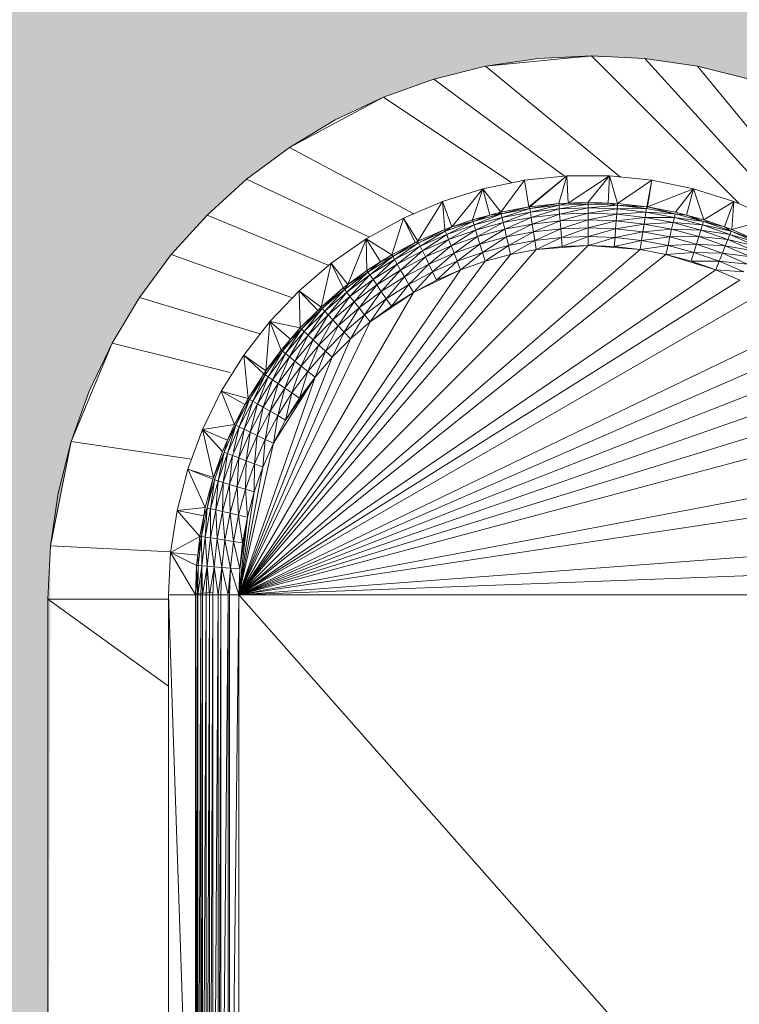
# Model space of a CAD drawing. Header units: metres. Extents: x 10.2 to 107.4, y -18.3 to 5.6.
# Tile 10 of 256: x 13.2045 to 13.2872, y 2.3475 to 2.4607. Entities that reach past the tile are written whole.
import ezdxf

# ---------------------------------------------------------------- set-up
doc = ezdxf.new("R2010")
doc.units = ezdxf.units.M
doc.layers.add('E-LITE-EQPM', color=7, linetype='Continuous', lineweight=5)
doc.layers.add('I-WALL', color=7, linetype='Continuous', lineweight=5)

# ---------------------------------------------------------------- blocks, each defined once
blk = doc.blocks.new('LUMINARIA TIPO TARTARUGA DE SOBREPOR - Areno _1 x LED Modul 840_ 500 lm_ 840_-2275436-FACHADA 03')
at = {"layer": 'E-LITE-EQPM'}
for p, q in [((13.27021, 2.45656), (13.25802, 2.45536)), ((13.27021, 2.45656), (13.26408, 2.45626)), ((13.27634, 2.45626), (13.27021, 2.45656)), ((13.27021, 2.45656), (13.28714, 2.43963)), ((13.25207, 2.45387), (13.25802, 2.45536)), ((13.26408, 2.45626), (13.25802, 2.45536)), ((13.25802, 2.45536), (13.27354, 2.44262)), ((13.27634, 2.45626), (13.2824, 2.45536)), ((13.27634, 2.45626), (13.29494, 2.43573)), ((13.2824, 2.45536), (13.28835, 2.45387)), ((13.2824, 2.45536), (13.33271, 2.39406)), ((13.25207, 2.45387), (13.24629, 2.4518)), ((13.25207, 2.45387), (13.2671, 2.44272)), ((13.24629, 2.4518), (13.23549, 2.44602)), ((13.24075, 2.44918), (13.24629, 2.4518)), ((13.24629, 2.4518), (13.26104, 2.44195)), ((13.24075, 2.44918), (13.23549, 2.44602)), ((13.23549, 2.44602), (13.23056, 2.44237)), ((13.23549, 2.44602), (13.24977, 2.43839)), ((13.23056, 2.44237), (13.22602, 2.43825)), ((13.23056, 2.44237), (13.24462, 2.43572)), ((13.25773, 2.44127), (13.26252, 2.44225)), ((13.25978, 2.43857), (13.26252, 2.44225)), ((13.26738, 2.44274), (13.26252, 2.44225)), ((13.26252, 2.44225), (13.26299, 2.43918)), ((13.26738, 2.44274), (13.26299, 2.43918)), ((13.2631, 2.4392), (13.26738, 2.44274)), ((13.26645, 2.43958), (13.26738, 2.44274)), ((13.26738, 2.44274), (13.27227, 2.44274)), ((13.26754, 2.43962), (13.26738, 2.44274)), ((13.26754, 2.43962), (13.27227, 2.44274)), ((13.26983, 2.43971), (13.27227, 2.44274)), ((13.27211, 2.43962), (13.27227, 2.44274)), ((13.27713, 2.44225), (13.27227, 2.44274)), ((13.2732, 2.43958), (13.27227, 2.44274)), ((13.27713, 2.44225), (13.2732, 2.43958)), ((13.27655, 2.4392), (13.27713, 2.44225)), ((13.27713, 2.44225), (13.27666, 2.43918)), ((13.28192, 2.44127), (13.27713, 2.44225)), ((13.25307, 2.4398), (13.25773, 2.44127)), ((13.25415, 2.43687), (13.25773, 2.44127)), ((13.25652, 2.4377), (13.25773, 2.44127)), ((13.25978, 2.43857), (13.25773, 2.44127)), ((13.25773, 2.44127), (13.25852, 2.43824)), ((13.28192, 2.44127), (13.27666, 2.43918)), ((13.28192, 2.44127), (13.27987, 2.43857)), ((13.28192, 2.44127), (13.28113, 2.43824)), ((13.28658, 2.4398), (13.28192, 2.44127)), ((13.28313, 2.4377), (13.28192, 2.44127)), ((13.25307, 2.4398), (13.24858, 2.43788)), ((13.25307, 2.4398), (13.25024, 2.43524)), ((13.25333, 2.43659), (13.25307, 2.4398)), ((13.25307, 2.4398), (13.25415, 2.43687)), ((13.2631, 2.4392), (13.26645, 2.43958)), ((13.26645, 2.43958), (13.26313, 2.439)), ((13.26645, 2.43958), (13.26754, 2.43962)), ((13.26645, 2.43958), (13.26647, 2.43938)), ((13.26754, 2.43962), (13.26647, 2.43938)), ((13.26647, 2.43938), (13.26983, 2.4395)), ((13.26983, 2.4395), (13.2665, 2.43896)), ((13.26754, 2.43962), (13.26983, 2.43971)), ((13.26754, 2.43962), (13.26983, 2.4395)), ((13.26983, 2.43971), (13.27211, 2.43962)), ((13.26983, 2.43971), (13.26983, 2.4395)), ((13.27211, 2.43962), (13.26983, 2.4395)), ((13.26983, 2.4395), (13.27318, 2.43938)), ((13.26983, 2.4395), (13.26983, 2.43909)), ((13.2732, 2.43958), (13.27211, 2.43962)), ((13.27211, 2.43962), (13.27287, 2.43945)), ((13.2732, 2.43958), (13.27318, 2.43938)), ((13.27655, 2.4392), (13.2732, 2.43958)), ((13.28658, 2.4398), (13.28313, 2.4377)), ((13.28658, 2.4398), (13.2855, 2.43687)), ((13.28658, 2.4398), (13.28632, 2.43659)), ((13.29107, 2.43788), (13.28658, 2.4398)), ((13.25658, 2.43751), (13.25982, 2.43838)), ((13.2567, 2.43711), (13.25982, 2.43838)), ((13.25978, 2.43857), (13.25852, 2.43824)), ((13.25852, 2.43824), (13.25982, 2.43838)), ((13.26033, 2.43847), (13.25918, 2.43841)), ((13.25978, 2.43857), (13.26299, 2.43918)), ((13.25978, 2.43857), (13.25982, 2.43838)), ((13.25982, 2.43838), (13.26299, 2.43918)), ((13.26313, 2.439), (13.25982, 2.43838)), ((13.25992, 2.43797), (13.25982, 2.43838)), ((13.26313, 2.439), (13.25992, 2.43797)), ((13.25992, 2.43797), (13.26319, 2.43859)), ((13.26005, 2.43737), (13.26319, 2.43859)), ((13.26313, 2.439), (13.26299, 2.43918)), ((13.2631, 2.4392), (13.26313, 2.439)), ((13.26313, 2.439), (13.26647, 2.43938)), ((13.26313, 2.439), (13.26319, 2.43859)), ((13.26319, 2.43859), (13.26647, 2.43938)), ((13.26319, 2.43859), (13.2665, 2.43896)), ((13.26319, 2.43859), (13.26328, 2.43798)), ((13.26328, 2.43798), (13.2665, 2.43896)), ((13.26654, 2.43835), (13.26328, 2.43798)), ((13.2634, 2.43721), (13.26654, 2.43835)), ((13.26647, 2.43938), (13.2665, 2.43896)), ((13.26983, 2.43909), (13.2665, 2.43896)), ((13.26654, 2.43835), (13.2665, 2.43896)), ((13.26654, 2.43835), (13.26983, 2.43909)), ((13.26654, 2.43835), (13.26983, 2.43847)), ((13.26654, 2.43835), (13.2666, 2.43757)), ((13.26983, 2.43847), (13.2666, 2.43757)), ((13.27318, 2.43938), (13.26983, 2.43909)), ((13.26983, 2.43909), (13.27315, 2.43896)), ((13.26983, 2.43909), (13.26983, 2.43847)), ((13.27315, 2.43896), (13.26983, 2.43847)), ((13.26983, 2.43847), (13.26983, 2.43769)), ((13.26983, 2.43847), (13.27311, 2.43835)), ((13.26983, 2.43769), (13.27311, 2.43835)), ((13.27305, 2.43757), (13.27311, 2.43835)), ((13.27315, 2.43896), (13.27311, 2.43835)), ((13.27646, 2.43859), (13.27311, 2.43835)), ((13.27311, 2.43835), (13.27637, 2.43798)), ((13.27318, 2.43938), (13.27315, 2.43896)), ((13.27315, 2.43896), (13.27652, 2.439)), ((13.27315, 2.43896), (13.27646, 2.43859)), ((13.27655, 2.4392), (13.27318, 2.43938)), ((13.27318, 2.43938), (13.27652, 2.439)), ((13.27599, 2.43927), (13.27474, 2.4392)), ((13.27646, 2.43859), (13.27637, 2.43798)), ((13.27652, 2.439), (13.27646, 2.43859)), ((13.27983, 2.43838), (13.27646, 2.43859)), ((13.27646, 2.43859), (13.27973, 2.43797)), ((13.27655, 2.4392), (13.27652, 2.439)), ((13.27652, 2.439), (13.27666, 2.43918)), ((13.27983, 2.43838), (13.27652, 2.439)), ((13.27987, 2.43857), (13.27666, 2.43918)), ((13.27983, 2.43838), (13.27666, 2.43918)), ((13.27983, 2.43838), (13.27973, 2.43797)), ((13.28113, 2.43824), (13.27983, 2.43838)), ((13.27983, 2.43838), (13.28307, 2.43751)), ((13.28113, 2.43824), (13.27987, 2.43857)), ((13.2219, 2.43371), (13.22602, 2.43825)), ((13.22602, 2.43825), (13.23995, 2.43248)), ((13.24858, 2.43788), (13.2443, 2.4355)), ((13.24858, 2.43788), (13.24725, 2.43366)), ((13.24995, 2.43508), (13.24858, 2.43788)), ((13.24858, 2.43788), (13.25024, 2.43524)), ((13.2534, 2.4364), (13.25658, 2.43751)), ((13.25356, 2.43601), (13.25658, 2.43751)), ((13.25415, 2.43687), (13.25652, 2.4377)), ((13.25415, 2.43687), (13.25658, 2.43751)), ((13.25652, 2.4377), (13.25852, 2.43824)), ((13.25652, 2.4377), (13.25658, 2.43751)), ((13.25852, 2.43824), (13.25658, 2.43751)), ((13.2567, 2.43711), (13.25658, 2.43751)), ((13.25992, 2.43797), (13.2567, 2.43711)), ((13.25688, 2.43652), (13.25992, 2.43797)), ((13.25688, 2.43652), (13.26005, 2.43737)), ((13.26005, 2.43737), (13.25711, 2.43578)), ((13.25795, 2.43788), (13.25717, 2.43788)), ((13.26005, 2.43737), (13.25992, 2.43797)), ((13.26005, 2.43737), (13.26328, 2.43798)), ((13.26005, 2.43737), (13.26023, 2.43661)), ((13.26023, 2.43661), (13.26328, 2.43798)), ((13.2634, 2.43721), (13.26023, 2.43661)), ((13.2634, 2.43721), (13.26043, 2.43572)), ((13.2634, 2.43721), (13.26328, 2.43798)), ((13.2634, 2.43721), (13.2666, 2.43757)), ((13.2634, 2.43721), (13.26353, 2.43631)), ((13.2666, 2.43757), (13.26353, 2.43631)), ((13.2666, 2.43757), (13.26983, 2.43769)), ((13.2666, 2.43757), (13.26667, 2.43666)), ((13.26667, 2.43666), (13.26983, 2.43769)), ((13.26983, 2.43678), (13.26983, 2.43769)), ((13.26983, 2.43769), (13.27305, 2.43757)), ((13.26983, 2.43678), (13.27305, 2.43757)), ((13.27298, 2.43666), (13.27305, 2.43757)), ((13.27298, 2.43666), (13.27625, 2.43721)), ((13.27305, 2.43757), (13.27637, 2.43798)), ((13.27625, 2.43721), (13.27305, 2.43757)), ((13.27625, 2.43721), (13.27612, 2.43631)), ((13.27625, 2.43721), (13.27637, 2.43798)), ((13.27625, 2.43721), (13.2796, 2.43737)), ((13.27942, 2.43661), (13.27625, 2.43721)), ((13.2796, 2.43737), (13.27637, 2.43798)), ((13.27637, 2.43798), (13.27973, 2.43797)), ((13.27942, 2.43661), (13.2796, 2.43737)), ((13.2796, 2.43737), (13.27973, 2.43797)), ((13.2796, 2.43737), (13.28295, 2.43711)), ((13.2796, 2.43737), (13.28277, 2.43652)), ((13.28307, 2.43751), (13.27973, 2.43797)), ((13.28295, 2.43711), (13.27973, 2.43797)), ((13.28313, 2.4377), (13.28113, 2.43824)), ((13.28113, 2.43824), (13.28307, 2.43751)), ((13.28248, 2.43788), (13.2817, 2.43788)), ((13.28307, 2.43751), (13.28295, 2.43711)), ((13.28307, 2.43751), (13.28625, 2.4364)), ((13.28307, 2.43751), (13.2855, 2.43687)), ((13.2837, 2.4375), (13.28307, 2.43747)), ((13.28313, 2.4377), (13.2855, 2.43687)), ((13.29107, 2.43788), (13.28632, 2.43659)), ((13.25333, 2.43659), (13.25024, 2.43524)), ((13.25333, 2.43659), (13.25032, 2.43505)), ((13.25032, 2.43505), (13.2534, 2.4364)), ((13.2534, 2.4364), (13.2505, 2.43468)), ((13.25333, 2.43659), (13.25415, 2.43687)), ((13.25333, 2.43659), (13.2534, 2.4364)), ((13.25415, 2.43687), (13.2534, 2.4364)), ((13.2534, 2.4364), (13.25356, 2.43601)), ((13.25356, 2.43601), (13.2567, 2.43711)), ((13.25378, 2.43544), (13.2567, 2.43711)), ((13.25688, 2.43652), (13.25378, 2.43544)), ((13.25688, 2.43652), (13.25407, 2.43471)), ((13.25688, 2.43652), (13.2567, 2.43711)), ((13.25688, 2.43652), (13.25711, 2.43578)), ((13.26023, 2.43661), (13.25711, 2.43578)), ((13.26023, 2.43661), (13.25738, 2.43491)), ((13.26023, 2.43661), (13.26043, 2.43572)), ((13.26043, 2.43572), (13.26353, 2.43631)), ((13.26065, 2.43474), (13.26353, 2.43631)), ((13.26353, 2.43631), (13.26667, 2.43666)), ((13.26353, 2.43631), (13.26368, 2.43532)), ((13.26368, 2.43532), (13.26667, 2.43666)), ((13.26983, 2.43678), (13.26667, 2.43666)), ((13.26674, 2.43566), (13.26667, 2.43666)), ((13.26674, 2.43566), (13.26983, 2.43678)), ((13.26983, 2.43678), (13.27298, 2.43666)), ((13.26983, 2.43678), (13.26983, 2.43578)), ((13.27298, 2.43666), (13.26983, 2.43578)), ((13.27298, 2.43666), (13.27291, 2.43566)), ((13.27291, 2.43566), (13.27612, 2.43631)), ((13.27298, 2.43666), (13.27612, 2.43631)), ((13.27612, 2.43631), (13.27597, 2.43532)), ((13.27942, 2.43661), (13.27612, 2.43631)), ((13.27612, 2.43631), (13.27922, 2.43572)), ((13.27942, 2.43661), (13.27922, 2.43572)), ((13.27942, 2.43661), (13.28277, 2.43652)), ((13.27942, 2.43661), (13.28254, 2.43578)), ((13.28277, 2.43652), (13.28254, 2.43578)), ((13.28295, 2.43711), (13.28277, 2.43652)), ((13.28277, 2.43652), (13.28587, 2.43544)), ((13.28277, 2.43652), (13.28609, 2.43601)), ((13.28295, 2.43711), (13.28625, 2.4364)), ((13.28295, 2.43711), (13.28609, 2.43601)), ((13.28625, 2.4364), (13.2855, 2.43687)), ((13.28632, 2.43659), (13.2855, 2.43687)), ((13.28625, 2.4364), (13.28609, 2.43601)), ((13.28941, 2.43524), (13.28625, 2.4364)), ((13.28933, 2.43505), (13.28625, 2.4364)), ((13.28941, 2.43524), (13.28632, 2.43659)), ((13.2443, 2.4355), (13.24029, 2.43271)), ((13.2443, 2.4355), (13.2422, 2.43024)), ((13.24439, 2.43186), (13.2443, 2.4355)), ((13.2443, 2.4355), (13.24725, 2.43366)), ((13.2443, 2.4355), (13.24596, 2.43285)), ((13.24995, 2.43508), (13.24725, 2.43366)), ((13.24995, 2.43508), (13.24735, 2.43348)), ((13.24735, 2.43348), (13.25032, 2.43505)), ((13.24756, 2.43312), (13.25032, 2.43505)), ((13.24995, 2.43508), (13.25024, 2.43524)), ((13.24995, 2.43508), (13.25032, 2.43505)), ((13.25032, 2.43505), (13.25024, 2.43524)), ((13.25032, 2.43505), (13.2505, 2.43468)), ((13.25356, 2.43601), (13.2505, 2.43468)), ((13.25356, 2.43601), (13.25077, 2.43413)), ((13.25077, 2.43413), (13.25378, 2.43544)), ((13.25111, 2.43342), (13.25378, 2.43544)), ((13.25356, 2.43601), (13.25378, 2.43544)), ((13.25407, 2.43471), (13.25378, 2.43544)), ((13.25407, 2.43471), (13.25711, 2.43578)), ((13.2544, 2.43386), (13.25711, 2.43578)), ((13.2544, 2.43386), (13.25738, 2.43491)), ((13.25477, 2.43293), (13.25738, 2.43491)), ((13.25738, 2.43491), (13.25711, 2.43578)), ((13.26043, 2.43572), (13.25738, 2.43491)), ((13.25768, 2.43395), (13.25738, 2.43491)), ((13.25768, 2.43395), (13.26043, 2.43572)), ((13.26065, 2.43474), (13.26043, 2.43572)), ((13.26065, 2.43474), (13.26368, 2.43532)), ((13.26089, 2.43372), (13.26368, 2.43532)), ((13.26674, 2.43566), (13.26368, 2.43532)), ((13.26384, 2.43428), (13.26368, 2.43532)), ((13.26384, 2.43428), (13.26674, 2.43566)), ((13.26674, 2.43566), (13.26983, 2.43578)), ((13.26682, 2.43461), (13.26674, 2.43566)), ((13.26682, 2.43461), (13.26983, 2.43578)), ((13.26983, 2.43473), (13.26983, 2.43578)), ((13.26983, 2.43578), (13.27291, 2.43566)), ((13.26983, 2.43473), (13.27291, 2.43566)), ((13.27291, 2.43566), (13.27283, 2.43461)), ((13.27597, 2.43532), (13.27283, 2.43461)), ((13.27291, 2.43566), (13.27597, 2.43532)), ((13.27581, 2.43428), (13.27597, 2.43532)), ((13.27922, 2.43572), (13.27597, 2.43532)), ((13.27597, 2.43532), (13.279, 2.43474)), ((13.27922, 2.43572), (13.279, 2.43474)), ((13.279, 2.43474), (13.28227, 2.43491)), ((13.28254, 2.43578), (13.27922, 2.43572)), ((13.27922, 2.43572), (13.28227, 2.43491)), ((13.28198, 2.43395), (13.28227, 2.43491)), ((13.28254, 2.43578), (13.28227, 2.43491)), ((13.28525, 2.43386), (13.28227, 2.43491)), ((13.28227, 2.43491), (13.28559, 2.43471)), ((13.28587, 2.43544), (13.28254, 2.43578)), ((13.28254, 2.43578), (13.28559, 2.43471)), ((13.28587, 2.43544), (13.28559, 2.43471)), ((13.28587, 2.43544), (13.28609, 2.43601)), ((13.28888, 2.43413), (13.28587, 2.43544)), ((13.28587, 2.43544), (13.28915, 2.43468)), ((13.28933, 2.43505), (13.28609, 2.43601)), ((13.28609, 2.43601), (13.28915, 2.43468)), ((13.22966, 2.39456), (13.26983, 2.43473)), ((13.27581, 2.43428), (13.22966, 2.39456)), ((13.22966, 2.39456), (13.26384, 2.43428)), ((13.24756, 2.43312), (13.2505, 2.43468)), ((13.2505, 2.43468), (13.24787, 2.43259)), ((13.25077, 2.43413), (13.24787, 2.43259)), ((13.25077, 2.43413), (13.24826, 2.43192)), ((13.25077, 2.43413), (13.2505, 2.43468)), ((13.25111, 2.43342), (13.25077, 2.43413)), ((13.25111, 2.43342), (13.25407, 2.43471)), ((13.2515, 2.4326), (13.25407, 2.43471)), ((13.2515, 2.4326), (13.2544, 2.43386)), ((13.25194, 2.4317), (13.2544, 2.43386)), ((13.25407, 2.43471), (13.2544, 2.43386)), ((13.25477, 2.43293), (13.2544, 2.43386)), ((13.25477, 2.43293), (13.25768, 2.43395)), ((13.25515, 2.43195), (13.25768, 2.43395)), ((13.25768, 2.43395), (13.26065, 2.43474)), ((13.25768, 2.43395), (13.25799, 2.43294)), ((13.25799, 2.43294), (13.26065, 2.43474)), ((13.26065, 2.43474), (13.26089, 2.43372)), ((13.26384, 2.43428), (13.26089, 2.43372)), ((13.26384, 2.43428), (13.26983, 2.43473)), ((13.26384, 2.43428), (13.26682, 2.43461)), ((13.26682, 2.43461), (13.26983, 2.43473)), ((13.27581, 2.43428), (13.26983, 2.43473)), ((13.26983, 2.43473), (13.27283, 2.43461)), ((13.27581, 2.43428), (13.27283, 2.43461)), ((13.27581, 2.43428), (13.279, 2.43474)), ((13.27581, 2.43428), (13.27876, 2.43372)), ((13.27876, 2.43372), (13.279, 2.43474)), ((13.27876, 2.43372), (13.28198, 2.43395)), ((13.28198, 2.43395), (13.279, 2.43474)), ((13.28198, 2.43395), (13.28167, 2.43294)), ((13.28198, 2.43395), (13.28488, 2.43293)), ((13.28198, 2.43395), (13.28525, 2.43386)), ((13.28488, 2.43293), (13.28525, 2.43386)), ((13.28525, 2.43386), (13.28559, 2.43471)), ((13.28525, 2.43386), (13.28815, 2.4326)), ((13.28525, 2.43386), (13.28854, 2.43342)), ((13.28888, 2.43413), (13.28559, 2.43471)), ((13.28854, 2.43342), (13.28559, 2.43471)), ((13.2219, 2.43371), (13.21824, 2.42878)), ((13.2219, 2.43371), (13.2357, 2.42877)), ((13.27876, 2.43372), (13.22966, 2.39456)), ((13.22966, 2.39456), (13.26089, 2.43372)), ((13.22966, 2.39456), (13.25799, 2.43294)), ((13.23658, 2.42953), (13.24029, 2.43271)), ((13.23912, 2.42765), (13.24029, 2.43271)), ((13.24167, 2.42986), (13.24029, 2.43271)), ((13.24029, 2.43271), (13.2422, 2.43024)), ((13.24439, 2.43186), (13.24596, 2.43285)), ((13.24735, 2.43348), (13.24451, 2.43169)), ((13.24451, 2.43169), (13.24596, 2.43285)), ((13.24474, 2.43135), (13.24735, 2.43348)), ((13.24474, 2.43135), (13.24756, 2.43312)), ((13.24509, 2.43084), (13.24756, 2.43312)), ((13.24725, 2.43366), (13.24596, 2.43285)), ((13.24735, 2.43348), (13.24596, 2.43285)), ((13.24735, 2.43348), (13.24725, 2.43366)), ((13.24735, 2.43348), (13.24756, 2.43312)), ((13.24756, 2.43312), (13.24787, 2.43259)), ((13.25111, 2.43342), (13.24826, 2.43192)), ((13.24871, 2.43112), (13.25111, 2.43342)), ((13.25111, 2.43342), (13.2515, 2.4326)), ((13.25194, 2.4317), (13.25477, 2.43293)), ((13.2524, 2.43075), (13.25477, 2.43293)), ((13.25515, 2.43195), (13.25477, 2.43293)), ((13.25515, 2.43195), (13.25799, 2.43294)), ((13.25799, 2.43294), (13.26089, 2.43372)), ((13.27876, 2.43372), (13.2845, 2.43195)), ((13.27876, 2.43372), (13.28167, 2.43294)), ((13.2845, 2.43195), (13.28167, 2.43294)), ((13.28488, 2.43293), (13.28167, 2.43294)), ((13.28488, 2.43293), (13.2845, 2.43195)), ((13.28488, 2.43293), (13.28815, 2.4326)), ((13.28488, 2.43293), (13.28771, 2.4317)), ((13.22966, 2.39456), (13.25515, 2.43195)), ((13.22966, 2.39456), (13.2845, 2.43195)), ((13.2418, 2.4297), (13.24451, 2.43169)), ((13.24206, 2.42937), (13.24451, 2.43169)), ((13.24439, 2.43186), (13.2422, 2.43024)), ((13.2422, 2.43024), (13.24451, 2.43169)), ((13.24439, 2.43186), (13.24451, 2.43169)), ((13.24474, 2.43135), (13.24451, 2.43169)), ((13.24509, 2.43084), (13.24787, 2.43259)), ((13.24552, 2.4302), (13.24787, 2.43259)), ((13.24552, 2.4302), (13.24826, 2.43192)), ((13.24826, 2.43192), (13.24604, 2.42944)), ((13.24787, 2.43259), (13.24826, 2.43192)), ((13.24871, 2.43112), (13.24826, 2.43192)), ((13.24871, 2.43112), (13.2515, 2.4326)), ((13.24921, 2.43025), (13.2515, 2.4326)), ((13.24921, 2.43025), (13.25194, 2.4317)), ((13.24974, 2.42934), (13.25515, 2.43195)), ((13.24974, 2.42934), (13.25194, 2.4317)), ((13.25194, 2.4317), (13.2515, 2.4326)), ((13.25194, 2.4317), (13.2524, 2.43075)), ((13.25515, 2.43195), (13.2524, 2.43075)), ((13.28725, 2.43075), (13.2845, 2.43195)), ((13.2845, 2.43195), (13.28771, 2.4317)), ((13.22966, 2.39456), (13.28725, 2.43075)), ((13.24474, 2.43135), (13.24206, 2.42937)), ((13.24474, 2.43135), (13.24244, 2.42889)), ((13.24509, 2.43084), (13.24244, 2.42889)), ((13.24509, 2.43084), (13.24293, 2.42828)), ((13.24509, 2.43084), (13.24474, 2.43135)), ((13.24509, 2.43084), (13.24552, 2.4302)), ((13.24871, 2.43112), (13.24604, 2.42944)), ((13.2466, 2.42861), (13.24871, 2.43112)), ((13.24921, 2.43025), (13.24871, 2.43112)), ((13.24974, 2.42934), (13.2524, 2.43075)), ((13.28991, 2.42934), (13.22966, 2.39456)), ((13.24974, 2.42934), (13.22966, 2.39456)), ((13.23658, 2.42953), (13.23321, 2.42599)), ((13.23912, 2.42765), (13.23658, 2.42953)), ((13.23658, 2.42953), (13.23673, 2.42527)), ((13.23658, 2.42953), (13.23873, 2.42727)), ((13.23912, 2.42765), (13.24167, 2.42986)), ((13.24167, 2.42986), (13.23925, 2.4275)), ((13.23925, 2.4275), (13.2418, 2.4297)), ((13.2418, 2.4297), (13.23954, 2.4272)), ((13.24206, 2.42937), (13.23954, 2.4272)), ((13.24206, 2.42937), (13.23995, 2.42675)), ((13.24167, 2.42986), (13.2422, 2.43024)), ((13.24167, 2.42986), (13.2418, 2.4297)), ((13.2418, 2.4297), (13.2422, 2.43024)), ((13.2418, 2.4297), (13.24206, 2.42937)), ((13.24206, 2.42937), (13.24244, 2.42889)), ((13.24293, 2.42828), (13.24552, 2.4302)), ((13.2435, 2.42757), (13.24552, 2.4302)), ((13.2435, 2.42757), (13.24604, 2.42944)), ((13.24604, 2.42944), (13.24412, 2.42678)), ((13.24974, 2.42934), (13.24478, 2.42596)), ((13.24552, 2.4302), (13.24604, 2.42944)), ((13.2466, 2.42861), (13.24604, 2.42944)), ((13.2466, 2.42861), (13.24921, 2.43025)), ((13.24921, 2.43025), (13.2472, 2.42775)), ((13.24974, 2.42934), (13.2472, 2.42775)), ((13.24974, 2.42934), (13.24921, 2.43025)), ((13.21824, 2.42878), (13.21509, 2.42352)), ((13.21824, 2.42878), (13.23212, 2.42457)), ((13.23995, 2.42675), (13.24244, 2.42889)), ((13.24048, 2.42618), (13.24244, 2.42889)), ((13.24293, 2.42828), (13.24048, 2.42618)), ((13.2411, 2.42551), (13.24293, 2.42828)), ((13.24293, 2.42828), (13.24244, 2.42889)), ((13.24293, 2.42828), (13.2435, 2.42757)), ((13.2466, 2.42861), (13.24412, 2.42678)), ((13.24478, 2.42596), (13.2466, 2.42861)), ((13.2466, 2.42861), (13.2472, 2.42775)), ((13.23673, 2.42527), (13.23873, 2.42727)), ((13.23925, 2.4275), (13.23688, 2.42513)), ((13.23873, 2.42727), (13.23688, 2.42513)), ((13.23718, 2.42484), (13.23925, 2.4275)), ((13.23718, 2.42484), (13.23954, 2.4272)), ((13.23763, 2.42443), (13.23954, 2.4272)), ((13.23912, 2.42765), (13.23873, 2.42727)), ((13.23925, 2.4275), (13.23873, 2.42727)), ((13.23912, 2.42765), (13.23925, 2.4275)), ((13.23925, 2.4275), (13.23954, 2.4272)), ((13.23954, 2.4272), (13.23995, 2.42675)), ((13.2411, 2.42551), (13.2435, 2.42757)), ((13.24179, 2.42477), (13.2435, 2.42757)), ((13.2435, 2.42757), (13.24412, 2.42678)), ((13.24478, 2.42596), (13.2472, 2.42775)), ((13.22966, 2.39456), (13.29487, 2.42596)), ((13.22966, 2.39456), (13.24478, 2.42596)), ((13.23022, 2.42212), (13.23321, 2.42599)), ((13.23321, 2.42599), (13.23278, 2.42034)), ((13.23673, 2.42527), (13.23321, 2.42599)), ((13.23559, 2.42395), (13.23321, 2.42599)), ((13.23453, 2.42271), (13.23321, 2.42599)), ((13.23763, 2.42443), (13.23995, 2.42675)), ((13.2382, 2.4239), (13.23995, 2.42675)), ((13.2382, 2.4239), (13.24048, 2.42618)), ((13.23887, 2.42328), (13.24048, 2.42618)), ((13.23995, 2.42675), (13.24048, 2.42618)), ((13.2411, 2.42551), (13.24048, 2.42618)), ((13.24179, 2.42477), (13.24412, 2.42678)), ((13.24412, 2.42678), (13.2425, 2.424)), ((13.24478, 2.42596), (13.2425, 2.424)), ((13.24478, 2.42596), (13.24412, 2.42678)), ((13.23468, 2.42258), (13.23688, 2.42513)), ((13.23501, 2.42232), (13.23688, 2.42513)), ((13.23501, 2.42232), (13.23718, 2.42484)), ((13.23549, 2.42194), (13.23718, 2.42484)), ((13.23673, 2.42527), (13.23559, 2.42395)), ((13.23559, 2.42395), (13.23688, 2.42513)), ((13.23673, 2.42527), (13.23688, 2.42513)), ((13.23718, 2.42484), (13.23688, 2.42513)), ((13.23718, 2.42484), (13.23763, 2.42443)), ((13.23887, 2.42328), (13.2411, 2.42551)), ((13.23961, 2.42259), (13.2411, 2.42551)), ((13.23961, 2.42259), (13.24179, 2.42477)), ((13.24038, 2.42188), (13.24179, 2.42477)), ((13.2411, 2.42551), (13.24179, 2.42477)), ((13.24179, 2.42477), (13.2425, 2.424)), ((13.22966, 2.39456), (13.29715, 2.424)), ((13.22966, 2.39456), (13.2425, 2.424)), ((13.23559, 2.42395), (13.23453, 2.42271)), ((13.23559, 2.42395), (13.23468, 2.42258)), ((13.23549, 2.42194), (13.23763, 2.42443)), ((13.23763, 2.42443), (13.2361, 2.42145)), ((13.2382, 2.4239), (13.2361, 2.42145)), ((13.2382, 2.4239), (13.23681, 2.42088)), ((13.23763, 2.42443), (13.2382, 2.4239)), ((13.23887, 2.42328), (13.2382, 2.4239)), ((13.24038, 2.42188), (13.2425, 2.424)), ((13.21509, 2.42352), (13.2104, 2.4122)), ((13.21509, 2.42352), (13.21247, 2.41797)), ((13.21509, 2.42352), (13.22867, 2.42012)), ((13.23269, 2.41988), (13.23468, 2.42258)), ((13.23453, 2.42271), (13.23278, 2.42034)), ((13.23278, 2.42034), (13.23468, 2.42258)), ((13.23303, 2.41964), (13.23468, 2.42258)), ((13.23453, 2.42271), (13.23468, 2.42258)), ((13.23501, 2.42232), (13.23468, 2.42258)), ((13.23887, 2.42328), (13.23681, 2.42088)), ((13.23887, 2.42328), (13.2376, 2.42026)), ((13.23961, 2.42259), (13.2376, 2.42026)), ((13.23842, 2.4196), (13.23961, 2.42259)), ((13.23887, 2.42328), (13.23961, 2.42259)), ((13.24038, 2.42188), (13.23961, 2.42259)), ((13.23022, 2.42212), (13.22764, 2.41797)), ((13.24038, 2.42188), (13.22966, 2.39456)), ((13.22966, 2.39456), (13.29927, 2.42188)), ((13.23252, 2.41999), (13.23022, 2.42212)), ((13.23022, 2.42212), (13.23072, 2.41713)), ((13.23022, 2.42212), (13.23278, 2.42034)), ((13.23501, 2.42232), (13.23303, 2.41964)), ((13.23354, 2.4193), (13.23501, 2.42232)), ((13.23354, 2.4193), (13.23549, 2.42194)), ((13.23418, 2.41886), (13.23549, 2.42194)), ((13.23418, 2.41886), (13.2361, 2.42145)), ((13.23494, 2.41834), (13.2361, 2.42145)), ((13.23501, 2.42232), (13.23549, 2.42194)), ((13.23549, 2.42194), (13.2361, 2.42145)), ((13.23681, 2.42088), (13.2361, 2.42145)), ((13.24038, 2.42188), (13.23842, 2.4196)), ((13.23252, 2.41999), (13.23278, 2.42034)), ((13.23269, 2.41988), (13.23278, 2.42034)), ((13.23494, 2.41834), (13.23681, 2.42088)), ((13.23681, 2.42088), (13.23577, 2.41778)), ((13.23577, 2.41778), (13.2376, 2.42026)), ((13.23664, 2.41718), (13.2376, 2.42026)), ((13.23681, 2.42088), (13.2376, 2.42026)), ((13.23842, 2.4196), (13.2376, 2.42026)), ((13.23842, 2.4196), (13.22966, 2.39456)), ((13.22966, 2.39456), (13.30123, 2.4196)), ((13.23252, 2.41999), (13.23072, 2.41713)), ((13.23252, 2.41999), (13.2309, 2.41703)), ((13.23269, 2.41988), (13.2309, 2.41703)), ((13.23126, 2.41682), (13.23269, 2.41988)), ((13.23126, 2.41682), (13.23303, 2.41964)), ((13.23303, 2.41964), (13.23179, 2.41652)), ((13.23354, 2.4193), (13.23179, 2.41652)), ((13.23354, 2.4193), (13.23247, 2.41613)), ((13.23252, 2.41999), (13.23269, 2.41988)), ((13.23269, 2.41988), (13.23303, 2.41964)), ((13.23354, 2.4193), (13.23303, 2.41964)), ((13.23354, 2.4193), (13.23418, 2.41886)), ((13.23842, 2.4196), (13.23363, 2.41199)), ((13.23842, 2.4196), (13.23504, 2.41464)), ((13.23842, 2.4196), (13.23664, 2.41718)), ((13.21247, 2.41797), (13.2104, 2.4122)), ((13.22764, 2.41797), (13.22549, 2.41358)), ((13.22764, 2.41797), (13.23072, 2.41713)), ((13.22764, 2.41797), (13.23037, 2.41646)), ((13.22764, 2.41797), (13.22915, 2.41415)), ((13.23418, 2.41886), (13.23247, 2.41613)), ((13.23326, 2.41567), (13.23418, 2.41886)), ((13.23326, 2.41567), (13.23494, 2.41834)), ((13.23413, 2.41517), (13.23494, 2.41834)), ((13.23418, 2.41886), (13.23494, 2.41834)), ((13.23494, 2.41834), (13.23577, 2.41778)), ((13.2309, 2.41703), (13.22933, 2.41406)), ((13.22966, 2.39456), (13.30301, 2.41718)), ((13.22971, 2.41388), (13.2309, 2.41703)), ((13.22971, 2.41388), (13.23126, 2.41682)), ((13.23026, 2.41361), (13.23126, 2.41682)), ((13.23072, 2.41713), (13.23037, 2.41646)), ((13.2309, 2.41703), (13.23037, 2.41646)), ((13.23072, 2.41713), (13.2309, 2.41703)), ((13.23126, 2.41682), (13.2309, 2.41703)), ((13.23126, 2.41682), (13.23179, 2.41652)), ((13.23413, 2.41517), (13.23577, 2.41778)), ((13.23577, 2.41778), (13.23504, 2.41464)), ((13.23504, 2.41464), (13.23664, 2.41718)), ((13.23577, 2.41778), (13.23664, 2.41718)), ((13.23037, 2.41646), (13.22915, 2.41415)), ((13.23037, 2.41646), (13.22933, 2.41406)), ((13.23026, 2.41361), (13.23179, 2.41652)), ((13.23096, 2.41327), (13.23179, 2.41652)), ((13.23096, 2.41327), (13.23247, 2.41613)), ((13.23178, 2.41288), (13.23247, 2.41613)), ((13.23326, 2.41567), (13.23178, 2.41288)), ((13.23247, 2.41613), (13.23179, 2.41652)), ((13.23326, 2.41567), (13.23247, 2.41613)), ((13.23326, 2.41567), (13.23269, 2.41244)), ((13.23326, 2.41567), (13.23413, 2.41517)), ((13.22966, 2.39456), (13.30461, 2.41464)), ((13.23269, 2.41244), (13.23413, 2.41517)), ((13.23363, 2.41199), (13.23413, 2.41517)), ((13.23363, 2.41199), (13.23504, 2.41464)), ((13.23413, 2.41517), (13.23504, 2.41464)), ((13.22549, 2.41358), (13.22379, 2.409)), ((13.22549, 2.41358), (13.22915, 2.41415)), ((13.2278, 2.41105), (13.22549, 2.41358)), ((13.22549, 2.41358), (13.22836, 2.41235)), ((13.22549, 2.41358), (13.22675, 2.40807)), ((13.22799, 2.41098), (13.22933, 2.41406)), ((13.22836, 2.41235), (13.22915, 2.41415)), ((13.22836, 2.41235), (13.22933, 2.41406)), ((13.22837, 2.41083), (13.22933, 2.41406)), ((13.22971, 2.41388), (13.22837, 2.41083)), ((13.22894, 2.4106), (13.23026, 2.41361)), ((13.22905, 2.41108), (13.22971, 2.41388)), ((13.22971, 2.41388), (13.22933, 2.41406)), ((13.22967, 2.41032), (13.23026, 2.41361)), ((13.22971, 2.41388), (13.23026, 2.41361)), ((13.23026, 2.41361), (13.23096, 2.41327)), ((13.2278, 2.41105), (13.22836, 2.41235)), ((13.22836, 2.41235), (13.22799, 2.41098)), ((13.22967, 2.41032), (13.23096, 2.41327)), ((13.23096, 2.41327), (13.23052, 2.40998)), ((13.23052, 2.40998), (13.23178, 2.41288)), ((13.23096, 2.41327), (13.23178, 2.41288)), ((13.23145, 2.40962), (13.23178, 2.41288)), ((13.23145, 2.40962), (13.23269, 2.41244)), ((13.23269, 2.41244), (13.23178, 2.41288)), ((13.23243, 2.40923), (13.23269, 2.41244)), ((13.23269, 2.41244), (13.23363, 2.41199)), ((13.20801, 2.40018), (13.2104, 2.4122)), ((13.20891, 2.40625), (13.2104, 2.4122)), ((13.22421, 2.41015), (13.2104, 2.4122)), ((13.22966, 2.39456), (13.23363, 2.41199)), ((13.23243, 2.40923), (13.23363, 2.41199)), ((13.2278, 2.41105), (13.22675, 2.40807)), ((13.22675, 2.40807), (13.22799, 2.41098)), ((13.22688, 2.4078), (13.22799, 2.41098)), ((13.22727, 2.40768), (13.22799, 2.41098)), ((13.22727, 2.40768), (13.22837, 2.41083)), ((13.22786, 2.4075), (13.22837, 2.41083)), ((13.22894, 2.4106), (13.22786, 2.4075)), ((13.22799, 2.41098), (13.22837, 2.41083)), ((13.22894, 2.4106), (13.22837, 2.41083)), ((13.22894, 2.4106), (13.2286, 2.40727)), ((13.2286, 2.40727), (13.22967, 2.41032)), ((13.22894, 2.4106), (13.22967, 2.41032)), ((13.22948, 2.407), (13.22967, 2.41032)), ((13.22948, 2.407), (13.23052, 2.40998)), ((13.22967, 2.41032), (13.23052, 2.40998)), ((13.23052, 2.40998), (13.23044, 2.40671)), ((13.23145, 2.40962), (13.23052, 2.40998)), ((13.22379, 2.409), (13.22256, 2.40427)), ((13.22379, 2.409), (13.22668, 2.40786)), ((13.22379, 2.409), (13.22675, 2.40807)), ((13.22379, 2.409), (13.22581, 2.4046)), ((13.22966, 2.39456), (13.23243, 2.40923)), ((13.22966, 2.39456), (13.30722, 2.40923)), ((13.23145, 2.40962), (13.23044, 2.40671)), ((13.23144, 2.4064), (13.23145, 2.40962)), ((13.23144, 2.4064), (13.23243, 2.40923)), ((13.23243, 2.40923), (13.23145, 2.40962)), ((13.22668, 2.40786), (13.22581, 2.4046)), ((13.22668, 2.40786), (13.22601, 2.40456)), ((13.22601, 2.40456), (13.22688, 2.4078)), ((13.22688, 2.4078), (13.22641, 2.40447)), ((13.22675, 2.40807), (13.22688, 2.4078)), ((13.22688, 2.4078), (13.22727, 2.40768)), ((13.22641, 2.40447), (13.22727, 2.40768)), ((13.22701, 2.40433), (13.22727, 2.40768)), ((13.22701, 2.40433), (13.22786, 2.4075)), ((13.22786, 2.4075), (13.22727, 2.40768)), ((13.22777, 2.40416), (13.22786, 2.4075)), ((13.22777, 2.40416), (13.2286, 2.40727)), ((13.2286, 2.40727), (13.22786, 2.4075)), ((13.22866, 2.40395), (13.2286, 2.40727)), ((13.2286, 2.40727), (13.22948, 2.407)), ((13.22866, 2.40395), (13.22948, 2.407)), ((13.22948, 2.407), (13.23044, 2.40671)), ((13.22948, 2.407), (13.22964, 2.40373)), ((13.23044, 2.40671), (13.22964, 2.40373)), ((13.23144, 2.4064), (13.23044, 2.40671)), ((13.23044, 2.40671), (13.23066, 2.4035)), ((13.20891, 2.40625), (13.20801, 2.40018)), ((13.22966, 2.39456), (13.23144, 2.4064)), ((13.22966, 2.39456), (13.30821, 2.4064)), ((13.23144, 2.4064), (13.23066, 2.4035)), ((13.22256, 2.40427), (13.22581, 2.4046)), ((13.22601, 2.40456), (13.22538, 2.40126)), ((13.22581, 2.4046), (13.22563, 2.40364)), ((13.22601, 2.40456), (13.22563, 2.40364)), ((13.22579, 2.40119), (13.22601, 2.40456)), ((13.22579, 2.40119), (13.22641, 2.40447)), ((13.22601, 2.40456), (13.22641, 2.40447)), ((13.2264, 2.4011), (13.22641, 2.40447)), ((13.2264, 2.4011), (13.22701, 2.40433)), ((13.22641, 2.40447), (13.22701, 2.40433)), ((13.22777, 2.40416), (13.22701, 2.40433)), ((13.22717, 2.40099), (13.22701, 2.40433)), ((13.22182, 2.39944), (13.22256, 2.40427)), ((13.22518, 2.40129), (13.22256, 2.40427)), ((13.22256, 2.40427), (13.22563, 2.40364)), ((13.22518, 2.40129), (13.22563, 2.40364)), ((13.22563, 2.40364), (13.22538, 2.40126)), ((13.22777, 2.40416), (13.22717, 2.40099)), ((13.22807, 2.40085), (13.22777, 2.40416)), ((13.22866, 2.40395), (13.22777, 2.40416)), ((13.22807, 2.40085), (13.22866, 2.40395)), ((13.22906, 2.4007), (13.22866, 2.40395)), ((13.22866, 2.40395), (13.22964, 2.40373)), ((13.22906, 2.4007), (13.22964, 2.40373)), ((13.2301, 2.40054), (13.22964, 2.40373)), ((13.23066, 2.4035), (13.22964, 2.40373)), ((13.22966, 2.39456), (13.23066, 2.4035)), ((13.22977, 2.39756), (13.23066, 2.4035)), ((13.2301, 2.40054), (13.23066, 2.4035)), ((13.22518, 2.40129), (13.22182, 2.39944)), ((13.22518, 2.40129), (13.22494, 2.39912)), ((13.22494, 2.39912), (13.22538, 2.40126)), ((13.225, 2.39792), (13.22538, 2.40126)), ((13.22518, 2.40129), (13.22538, 2.40126)), ((13.22542, 2.39788), (13.22538, 2.40126)), ((13.22579, 2.40119), (13.22538, 2.40126)), ((13.22542, 2.39788), (13.22579, 2.40119)), ((13.2264, 2.4011), (13.22579, 2.40119)), ((13.22603, 2.39784), (13.22579, 2.40119)), ((13.2264, 2.4011), (13.22603, 2.39784)), ((13.22681, 2.39778), (13.2264, 2.4011)), ((13.2264, 2.4011), (13.22717, 2.40099)), ((13.22681, 2.39778), (13.22717, 2.40099)), ((13.22807, 2.40085), (13.22717, 2.40099)), ((13.22772, 2.39771), (13.22717, 2.40099)), ((13.20801, 2.40018), (13.20771, 2.39406)), ((13.20801, 2.40018), (13.22183, 2.3995)), ((13.22807, 2.40085), (13.22772, 2.39771)), ((13.22872, 2.39764), (13.22807, 2.40085)), ((13.22906, 2.4007), (13.22807, 2.40085)), ((13.22872, 2.39764), (13.22906, 2.4007)), ((13.22977, 2.39756), (13.22906, 2.4007)), ((13.22906, 2.4007), (13.2301, 2.40054)), ((13.30955, 2.40054), (13.22966, 2.39456)), ((13.22977, 2.39756), (13.2301, 2.40054)), ((13.22182, 2.39944), (13.22158, 2.39456)), ((13.22494, 2.39912), (13.22182, 2.39944)), ((13.22468, 2.39456), (13.22182, 2.39944)), ((13.22182, 2.39944), (13.2248, 2.39793)), ((13.22494, 2.39912), (13.2248, 2.39793)), ((13.22494, 2.39912), (13.225, 2.39792)), ((13.22468, 2.39456), (13.2248, 2.39793)), ((13.2248, 2.39793), (13.22488, 2.39456)), ((13.2248, 2.39793), (13.225, 2.39792)), ((13.22488, 2.39456), (13.225, 2.39792)), ((13.22495, 2.39456), (13.225, 2.39792)), ((13.22542, 2.39788), (13.22495, 2.39456)), ((13.22542, 2.39788), (13.225, 2.39792)), ((13.22542, 2.39788), (13.2253, 2.39456)), ((13.2255, 2.39456), (13.22542, 2.39788)), ((13.22542, 2.39788), (13.22603, 2.39784)), ((13.2255, 2.39456), (13.22603, 2.39784)), ((13.22591, 2.39456), (13.22603, 2.39784)), ((13.2263, 2.39456), (13.22603, 2.39784)), ((13.22681, 2.39778), (13.22603, 2.39784)), ((13.2263, 2.39456), (13.22681, 2.39778)), ((13.22669, 2.39456), (13.22681, 2.39778)), ((13.22681, 2.39778), (13.22772, 2.39771)), ((13.22681, 2.39778), (13.2273, 2.39456)), ((13.22772, 2.39771), (13.2273, 2.39456)), ((13.22772, 2.39771), (13.2276, 2.39456)), ((13.22872, 2.39764), (13.22772, 2.39771)), ((13.22772, 2.39771), (13.22844, 2.39456)), ((13.22872, 2.39764), (13.22844, 2.39456)), ((13.22872, 2.39764), (13.2286, 2.39456)), ((13.22966, 2.39456), (13.22872, 2.39764)), ((13.22977, 2.39756), (13.22872, 2.39764)), ((13.22966, 2.39456), (13.22977, 2.39756)), ((13.22966, 2.39456), (13.30988, 2.39756)), ((13.22158, 2.39456), (13.22158, 2.30356)), ((13.22468, 2.39456), (13.22158, 2.39456)), ((13.22468, 2.30356), (13.22158, 2.39456)), ((13.22459, 2.39471), (13.2267, 2.39482)), ((13.22468, 2.39456), (13.22468, 2.30356)), ((13.22468, 2.39456), (13.22488, 2.39456)), ((13.22468, 2.30356), (13.22488, 2.39456)), ((13.22488, 2.30356), (13.22488, 2.39456)), ((13.22495, 2.30356), (13.22495, 2.39456)), ((13.22495, 2.30356), (13.2253, 2.39456)), ((13.2253, 2.39456), (13.22495, 2.39456)), ((13.2253, 2.30356), (13.2255, 2.39456)), ((13.2253, 2.30356), (13.2253, 2.39456)), ((13.2255, 2.39456), (13.2253, 2.39456)), ((13.22591, 2.39456), (13.2255, 2.30356)), ((13.22591, 2.39456), (13.2255, 2.39456)), ((13.2255, 2.30356), (13.2255, 2.39456)), ((13.2263, 2.39456), (13.22591, 2.30356)), ((13.2263, 2.39456), (13.22591, 2.39456)), ((13.22591, 2.30356), (13.22591, 2.39456)), ((13.2263, 2.30356), (13.2263, 2.39456)), ((13.2263, 2.30356), (13.22669, 2.39456)), ((13.2263, 2.39456), (13.22669, 2.39456)), ((13.22669, 2.30356), (13.22669, 2.39456)), ((13.22669, 2.30356), (13.2273, 2.39456)), ((13.22669, 2.39456), (13.2273, 2.39456)), ((13.2273, 2.30356), (13.2273, 2.39456)), ((13.2273, 2.30356), (13.2276, 2.39456)), ((13.2273, 2.39456), (13.2276, 2.39456)), ((13.2276, 2.30356), (13.2276, 2.39456)), ((13.2276, 2.30356), (13.22844, 2.39456)), ((13.2276, 2.39456), (13.22844, 2.39456)), ((13.22844, 2.30356), (13.22844, 2.39456)), ((13.2286, 2.30356), (13.2286, 2.39456)), ((13.22966, 2.39456), (13.2286, 2.30356)), ((13.22966, 2.39456), (13.2286, 2.39456)), ((13.22966, 2.30356), (13.22966, 2.39456)), ((13.22966, 2.39456), (13.30999, 2.39456)), ((13.22966, 2.39456), (13.30999, 2.30356)), ((13.22967, 2.39497), (13.23043, 2.39501)), ((13.20771, 2.39406), (13.20771, 2.30406)), ((13.20771, 2.39406), (13.22158, 2.38407)), ((13.20771, 2.39406), (13.22158, 2.39406))]:
    blk.add_line(p, q, dxfattribs=at)

msp = doc.modelspace()

# ---------------------------------------------------------------- hatches: boundary and pattern name
at = {"layer": 'I-WALL', "true_color": 0xdbcc9e}
h = msp.add_hatch(color=9, dxfattribs=at)
h.paths.add_polyline_path([(11.39504, 0.54), (15.31504, 0.54), (15.31504, 2.62), (11.39504, 2.62), (11.39504, 0.81955)])
h.paths.add_polyline_path([(13.27021, 2.24156), (13.26408, 2.24186), (13.25802, 2.24276), (13.25207, 2.24425), (13.24629, 2.24631), (13.23961, 2.24962), (13.23549, 2.25209), (13.23056, 2.25574), (13.22602, 2.25986), (13.2219, 2.26441), (13.21624, 2.27268), (13.21509, 2.27459), (13.21247, 2.28014), (13.20942, 2.28982), (13.20833, 2.29575), (13.20801, 2.29793), (13.20771, 2.30406), (13.20801, 2.40018), (13.21012, 2.41108), (13.2104, 2.4122), (13.21247, 2.41797), (13.21509, 2.42352), (13.21824, 2.42878), (13.22229, 2.43414), (13.22602, 2.43825), (13.23056, 2.44237), (13.23549, 2.44602), (13.24115, 2.44937), (13.24629, 2.4518), (13.25207, 2.45387), (13.25802, 2.45536), (13.26408, 2.45626), (13.27287, 2.45643), (13.27634, 2.45626), (13.2824, 2.45536), (13.28835, 2.45387), (13.29413, 2.4518), (13.3046, 2.44623), (13.30493, 2.44602), (13.30986, 2.44237), (13.31813, 2.43414), (13.31852, 2.43371), (13.32218, 2.42878), (13.32533, 2.42352), (13.32795, 2.41797), (13.3303, 2.41108), (13.33151, 2.40625), (13.33269, 2.39456), (13.33271, 2.38801), (13.33241, 2.29793), (13.33151, 2.29186), (13.33002, 2.28591), (13.32795, 2.28014), (13.32418, 2.27268), (13.32218, 2.26933), (13.31852, 2.26441), (13.3144, 2.25986), (13.30986, 2.25574), (13.30081, 2.24962), (13.29967, 2.24894), (13.29413, 2.24631), (13.28835, 2.24425), (13.2824, 2.24276), (13.27287, 2.24169)])

# ---------------------------------------------------------------- block references
at = {"layer": 'E-LITE-EQPM'}
msp.add_blockref('LUMINARIA TIPO TARTARUGA DE SOBREPOR - Areno _1 x LED Modul 840_ 500 lm_ 840_-2275436-FACHADA 03', (0, 0), dxfattribs=at)

doc.saveas('drawing.dxf')
